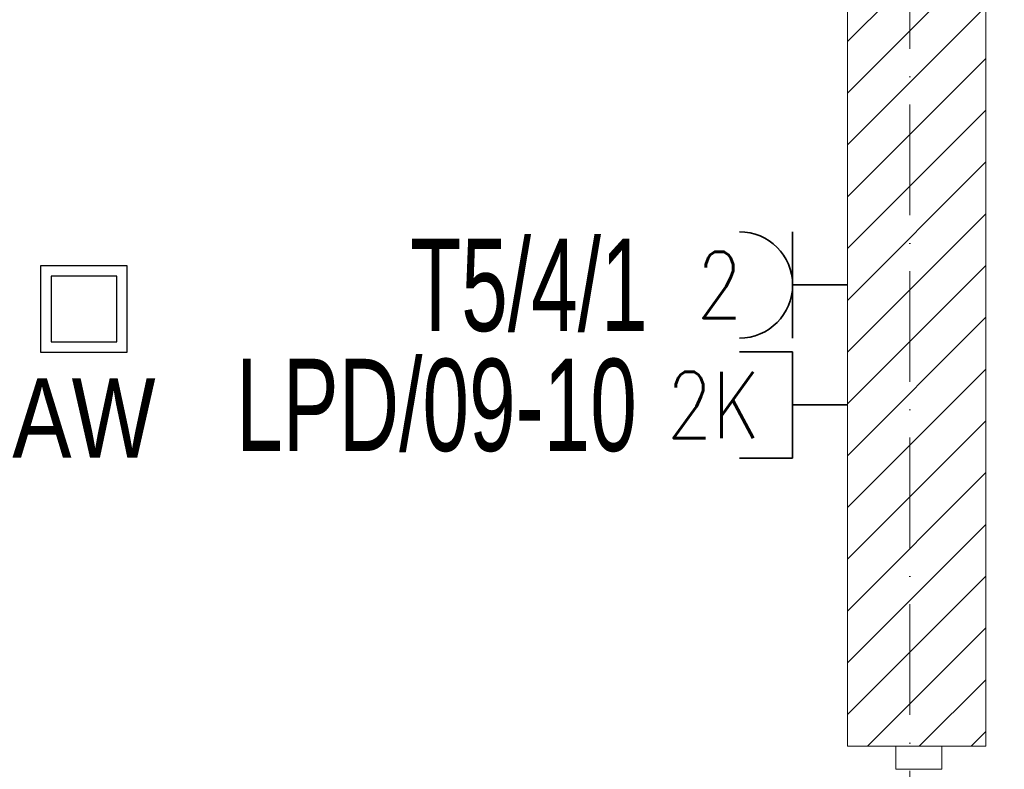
# Model space of a CAD drawing. Header units: millimetres. Extents: x 167773 to 185035, y -114105 to -66770.
# Tile 50 of 114: x 174802 to 175015, y -96574 to -96411. Entities that reach past the tile are written whole.
import ezdxf
from ezdxf.enums import TextEntityAlignment as Align

# ---------------------------------------------------------------- set-up
doc = ezdxf.new("R2010")
doc.units = ezdxf.units.MM
doc.linetypes.add('ACAD_ISO03W100', pattern=[30, 12, -18])
doc.linetypes.add('ACAD_ISO10W100', pattern=[18, 12, -3, 0, -3])
doc.layers.get('0').update_dxf_attribs({"lineweight": 9})
for name, color, linetype, lineweight in [('a-osie', 20, 'ACAD_ISO10W100', 9), ('b-drzwi', 6, 'Continuous', 9), ('b-przerywana1', 9, 'ACAD_ISO03W100', 9), ('b-ściany', 2, 'Continuous', 9), ('El_gniazda', 144, 'Continuous', 35), ('h-hatch', 8, 'Continuous', 9)]:
    doc.layers.add(name, color=color, linetype=linetype, lineweight=lineweight)
doc.layers.add('El_Oświetlenie awaryjne', color=1, linetype='Continuous')
doc.styles.add('Arial', font='arial.ttf')
doc.styles.add('arial 0.8', font='arial.ttf', dxfattribs={"width": 0.8})
doc.styles.add('ROMANS', font='romans__.ttf', dxfattribs={"height": 0.2})

# ---------------------------------------------------------------- blocks, each defined once
blk = doc.blocks.new('AW')
for points in [[(-6.25, -6.25), (6.25, -6.25), (6.25, 6.25), (-6.25, 6.25)], [(-4.75, -4.75), (4.75, -4.75), (4.75, 4.75), (-4.75, 4.75)]]:
    blk.add_lwpolyline(points, close=True)
at = {"style": 'arial 0.8', "width": 0.8}
blk.add_text('AW', height=11.5, dxfattribs=at).set_placement((0, -10), align=Align.TOP_CENTER)
blk = doc.blocks.new('gniazdo3')
at = {"color": 0, "linetype": 'Continuous'}
blk.add_line((4.94, -4.8), (4.94, 4.8), dxfattribs=at)
at = {"color": 0}
blk.add_line((4.94, 0), (0, 0), dxfattribs=at)
at = {"color": 0, "linetype": 'Continuous', "extrusion": (0, 0, -1)}
blk.add_ellipse((9.74, 0), major_axis=(-3.394, 3.394), ratio=1, start_param=3.926993, end_param=7.068585, dxfattribs=at)
at = {"color": 0, "linetype": 'Continuous', "style": 'ROMANS', "width": 0.8, "flags": 4}
blk.add_attdef('NR', text='', height=6, dxfattribs=at).set_placement((14.48, 0), align=Align.MIDDLE_CENTER)
blk = doc.blocks.new('rj45')
at = {"linetype": 'Continuous'}
blk.add_line((11.86, -11.52), (11.86, 11.52), dxfattribs=at)
at = {"ltscale": 10}
for p, q in [((23.38, 11.52), (11.86, 11.52)), ((23.38, -11.52), (11.86, -11.52))]:
    blk.add_line(p, q, dxfattribs=at)
blk.add_line((11.86, 0), (0, 0))
at = {"linetype": 'Continuous', "style": 'ROMANS', "width": 0.8, "flags": 4}
blk.add_attdef('NR', text='', height=14.4, rotation=360, dxfattribs=at).set_placement((34.75, 0), align=Align.MIDDLE_CENTER)

msp = doc.modelspace()

# ---------------------------------------------------------------- hatches: boundary and pattern name
at = {"layer": 'h-hatch'}
h = msp.add_hatch(dxfattribs=at)
h.set_pattern_fill('ANSI31', color=256, scale=2.5, style=0)
h.set_pattern_definition([(45, (15000, 0), (-5.61266008, 5.61266008), [])])
h.paths.add_polyline_path([(175011.44, -96157.89), (175015.44, -96157.89), (175015.44, -96145.89), (174977.44, -96145.89), (174977.44, -96157.89), (174981.44, -96157.89), (174981.44, -96568.89), (175011.44, -96568.89)])

# ---------------------------------------------------------------- linework, layer by layer
at = {"layer": 'a-osie', "ltscale": 2}
msp.add_line((174994.94, -97211.89), (174994.94, -96011.89), dxfattribs=at)
at = {"layer": 'b-drzwi'}
msp.add_lwpolyline([(175001.94, -96573.89), (175001.94, -96568.89), (174991.94, -96568.89), (174991.94, -96573.89)], close=True, dxfattribs=at)
at = {"layer": 'b-przerywana1', "ltscale": 0.7}
for p, q in [((174981.44, -96668.89), (174981.44, -96568.89)), ((175011.44, -96668.89), (175011.44, -96568.89))]:
    msp.add_line(p, q, dxfattribs=at)
at = {"layer": 'b-ściany'}
for p, q in [((174981.44, -96568.89), (174981.44, -96157.89)), ((175011.44, -96568.89), (175011.44, -96157.89)), ((174981.44, -96568.89), (175011.44, -96568.89))]:
    msp.add_line(p, q, dxfattribs=at)

# ---------------------------------------------------------------- block references
at = {"layer": 'El_gniazda'}
ref = msp.add_blockref('gniazdo3', (174981.44, -96468.89), dxfattribs=dict(at, xscale=-2.399999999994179, yscale=2.399999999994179, zscale=2.399999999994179))
ref.add_attrib('NR', '2', dxfattribs={"linetype": 'Continuous', "height": 14.4, "style": 'ROMANS', "width": 0.8}).set_placement((174953.72, -96468.89), align=Align.MIDDLE_CENTER)
ref = msp.add_blockref('rj45', (174981.44, -96494.89), dxfattribs=dict(at, xscale=-1))
ref.add_attrib('NR', '2K', dxfattribs={"layer": '0', "linetype": 'Continuous', "height": 14.4, "style": 'ROMANS', "width": 0.8}).set_placement((174952.43, -96494.89), align=Align.MIDDLE_CENTER)
at = {"layer": 'El_Oświetlenie awaryjne', "xscale": 1.5, "yscale": 1.5, "zscale": 1.5}
msp.add_blockref('AW', (174816.05, -96474.11), dxfattribs=at)

# ---------------------------------------------------------------- texts
at = {"layer": 'El_gniazda', "style": 'Arial', "width": 0.65}
for s, p in [('T5/4/1', (174912.43, -96468.89)), ('LPD/09-10', (174892.43, -96494.89))]:
    msp.add_text(s, height=20, dxfattribs=at).set_placement(p, align=Align.MIDDLE_CENTER)

doc.saveas('drawing.dxf')
